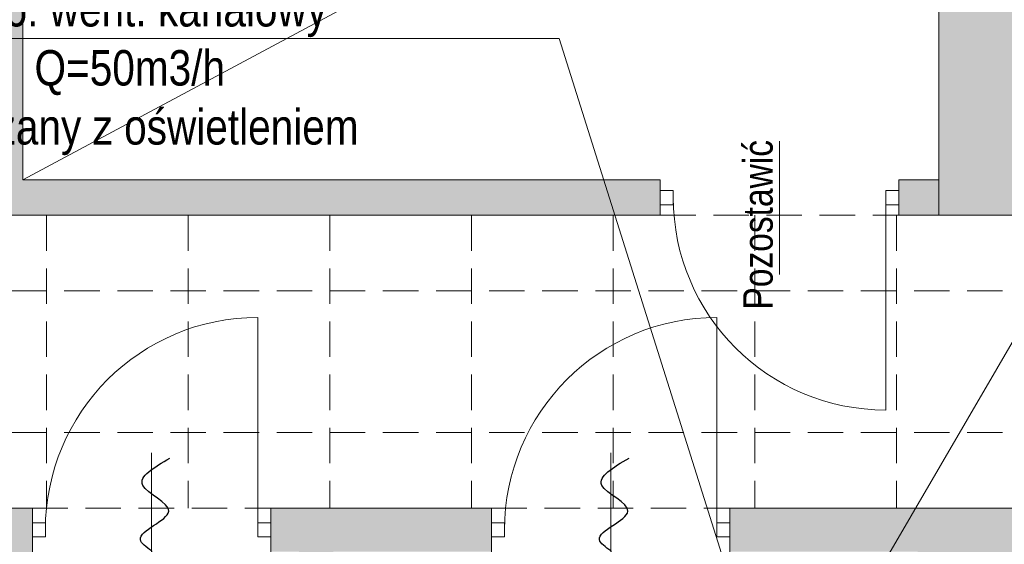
# Model space of a CAD drawing. Header units: millimetres. Extents: x -23540 to 53212, y -37964 to 41185.
# Tile 185 of 203: x 18135 to 18553, y -31467 to -31245. Entities that reach past the tile are written whole.
import ezdxf

# ---------------------------------------------------------------- set-up
doc = ezdxf.new("R2010")
doc.units = ezdxf.units.MM
doc.linetypes.add('DASHEDX2', pattern=[1.5, 1, -0.5])
doc.layers.get('0').update_dxf_attribs({"lineweight": 18})
for name, color, linetype, lineweight in [('BA_txs', 2, 'Continuous', 18), ('Cienka', 7, 'Continuous', 18), ('mm_went_opis', 7, 'Continuous', 15), ('mm_Wentylacja', 5, 'Continuous', 50), ('PG_PRZERYWANE_ŚREDNIE', 1, 'DASHEDX2', 18), ('PG_ŚCIANY_DZIAŁOWE', 3, 'Continuous', 18), ('PG_ŚCIANY_SŁUPY', 4, 'Continuous', 18), ('WYPOSAŻENIE GARAŻU', 253, 'Continuous', 5)]:
    doc.layers.add(name, color=color, linetype=linetype, lineweight=lineweight)
doc.styles.add('BIKTS', font='bikromsw.shx', dxfattribs={"width": 0.85})
doc.styles.get("Standard").update_dxf_attribs({"font": 'arial.ttf'})

# ---------------------------------------------------------------- blocks, each defined once
blk = doc.blocks.new('dr1h901')
at = {"color": 0}
blk.add_line((-0.5, 0), (-0.5, 1), dxfattribs=at)
blk.add_line((0, 0.3622), (0, -0.2655))
blk.add_arc((-0.5, 0), 1, 0, 90, dxfattribs=at)
blk = doc.blocks.new('jamb')
blk.add_lwpolyline([(-0.5, -0.5), (-0.5, 0.5), (0.5, 0.5), (0.5, -0.5)], close=True)
blk = doc.blocks.new('podciecie')
at = {"layer": 'mm_Wentylacja', "color": 142, "lineweight": 30}
for p, q in [((23288, -37575.5), (23288, -37590.5)), ((23288, -37590.5), (23280.93, -37583.43)), ((23288, -37590.5), (23295.07, -37583.43))]:
    blk.add_line(p, q, dxfattribs=at)
blk.add_spline([(23288, -37575.5), (23283.25, -37570.75), (23295.25, -37558.75), (23284.25, -37547.75), (23295.75, -37536.25)], degree=3, dxfattribs=at)

msp = doc.modelspace()

# ---------------------------------------------------------------- hatches: boundary and pattern name
at = {"layer": 'PG_ŚCIANY_DZIAŁOWE', "true_color": 0x939598, "transparency": 33554610}
h = msp.add_hatch(color=252, dxfattribs=at)
h.dxf.hatch_style = 1
h.paths.add_polyline_path([(17913.61, -30145.22), (17918.61, -30145.22), (17918.61, -30150.72), (17913.61, -30150.72)])
h.paths.add_polyline_path([(17906.86, -30049.72), (17930.36, -30049.72), (17930.36, -29716.72), (17970.36, -29716.72), (17970.36, -29702.72), (18010.86, -29702.72), (18010.86, -29645.46), (17957.86, -29645.46), (17957.86, -29516.46), (17906.86, -29516.46)])
h.paths.add_polyline_path([(17930.36, -30150.72), (17918.61, -30150.72), (17918.61, -30145.22), (17913.61, -30145.22), (17913.61, -30150.72), (17906.86, -30150.72), (17906.86, -31104.46), (18101.98, -31104.46), (18101.98, -31144.22), (18121.86, -31144.22), (18121.86, -31327.46), (18406.86, -31327.46), (18406.86, -31312.46), (18136.86, -31312.46), (18136.86, -31104.46), (18524.86, -31104.46), (18524.86, -31327.46), (18563.86, -31327.46), (18563.86, -31330.46), (18693.91, -31330.46), (18732.86, -31330.46), (18769.79, -31300.46), (18575.36, -31300.46), (18575.36, -31079.46), (17930.36, -31079.46), (17930.36, -30518.72), (18111.86, -30518.72), (18111.86, -30497.22), (17930.36, -30497.22), (17930.36, -30314.72), (17945.36, -30314.72), (17945.36, -30272.22), (17930.36, -30272.22)])
h = msp.add_hatch(color=252, dxfattribs=at)
h.dxf.hatch_style = 1
h.paths.add_polyline_path([(18769.79, -31474.96), (18732.86, -31474.96), (18732.86, -31943.46), (18558.86, -31943.46), (18558.86, -31559.46), (18558.86, -31451.46), (18436.36, -31451.46), (18436.36, -31469.96), (18515.86, -31469.96), (18515.86, -31680.46), (18268.36, -31680.46), (18268.36, -31469.96), (18335.36, -31469.96), (18335.36, -31451.46), (18241.86, -31451.46), (18241.86, -31469.96), (18253.86, -31469.96), (18253.86, -31698.96), (18515.86, -31698.96), (18515.86, -31884.96), (18140.86, -31884.96), (18140.86, -31469.96), (18140.86, -31451.46), (18090.86, -31451.46), (18090.86, -31467.46), (18122.36, -31467.46), (18122.36, -31905.96), (18321.86, -31905.96), (18321.86, -31912.96), (18330.86, -31912.96), (18330.86, -31905.96), (18519.86, -31905.96), (18519.86, -32071.46), (18506.36, -32071.46), (18506.36, -32143.46), (18581.41, -32143.46), (18581.41, -31989.42), (18769.79, -31989.42)])
h.paths.add_polyline_path([(18732.86, -31334.96), (18769.79, -31334.96), (18769.79, -31300.46), (18732.86, -31330.46)])
h = msp.add_hatch(color=252, dxfattribs=at)
h.dxf.hatch_style = 1
h.paths.add_polyline_path([(18524.86, -31312.46), (18507.86, -31312.46), (18507.86, -31327.46), (18524.86, -31327.46)])

# ---------------------------------------------------------------- linework, layer by layer
at = {"color": 251, "true_color": 0x636466, "extrusion": (0, 0, -1)}
for p, q in [((18457.36, -31352.56), (18457.36, -31296.07)), ((18502.36, -31319.96), (18502.36, -31409.96))]:
    msp.add_line(p, q, dxfattribs=at)
at = {"color": 251, "lineweight": 20, "true_color": 0x636466}
for p, q in [((18406.86, -31327.46), (18406.86, -31312.46)), ((18507.86, -31312.46), (18507.86, -31327.46))]:
    msp.add_line(p, q, dxfattribs=at)
at = {"color": 251, "true_color": 0x636466}
for p, q in [((18406.86, -31316.96), (18406.86, -31322.96)), ((18412.36, -31316.96), (18406.86, -31316.96)), ((18412.36, -31322.96), (18412.36, -31316.96)), ((18502.36, -31316.96), (18502.36, -31322.96)), ((18507.86, -31316.96), (18502.36, -31316.96)), ((18507.86, -31322.96), (18507.86, -31316.96)), ((18406.86, -31322.96), (18412.36, -31322.96)), ((18502.36, -31322.96), (18507.86, -31322.96)), ((18507.86, -31327.46), (18563.86, -31327.46)), ((18090.86, -31451.46), (18140.86, -31451.46)), ((18140.86, -31469.96), (18140.86, -31451.46)), ((18241.86, -31451.46), (18335.36, -31451.46)), ((18241.86, -31469.96), (18241.86, -31451.46)), ((18335.36, -31469.96), (18335.36, -31451.46)), ((18436.36, -31451.46), (18558.86, -31451.46)), ((18436.36, -31469.96), (18436.36, -31451.46))]:
    msp.add_line(p, q, dxfattribs=at)
at = {"color": 251, "true_color": 0x636466, "extrusion": (0, 0, -1)}
msp.add_arc((-18502.36, -31319.96), 90, 270, 0, dxfattribs=at)
at = {"layer": 'Cienka', "color": 251, "true_color": 0x636466}
msp.add_line((18136.86, -31312.46), (18524.86, -31104.46), dxfattribs=at)
at = {"layer": 'mm_went_opis'}
for p, q in [((18363.97, -31252.54), (18079.59, -31252.54)), ((18363.97, -31252.54), (18451.5, -31529.96)), ((18478.47, -31514.12), (18611.78, -31285.28))]:
    msp.add_line(p, q, dxfattribs=at)
at = {"layer": 'PG_PRZERYWANE_ŚREDNIE', "color": 251, "lineweight": 15, "ltscale": 15, "true_color": 0x636466}
for p, q in [((18146.86, -31327.46), (18146.86, -31451.46)), ((18206.86, -31327.46), (18206.86, -31451.46)), ((18266.86, -31327.46), (18266.86, -31451.46)), ((18326.86, -31327.46), (18326.86, -31451.46)), ((18386.86, -31327.46), (18386.86, -31451.46)), ((18406.86, -31327.46), (18507.86, -31327.46)), ((18446.86, -31327.46), (18446.86, -31451.46)), ((18506.86, -31327.46), (18506.86, -31451.46)), ((17906.86, -31359.46), (18732.86, -31359.46)), ((17906.86, -31419.46), (18732.86, -31419.46)), ((18140.86, -31451.46), (18241.86, -31451.46)), ((18335.36, -31451.46), (18436.36, -31451.46))]:
    msp.add_line(p, q, dxfattribs=at)
at = {"layer": 'PG_ŚCIANY_DZIAŁOWE', "color": 251, "true_color": 0x636466}
for p, q in [((18136.86, -31312.46), (18136.86, -31104.46)), ((18406.86, -31312.46), (18136.86, -31312.46)), ((18406.86, -31327.46), (18406.86, -31312.46)), ((18507.86, -31312.46), (18524.86, -31312.46)), ((18507.86, -31327.46), (18507.86, -31312.46)), ((18121.86, -31327.46), (18406.86, -31327.46)), ((18524.86, -31327.46), (18507.86, -31327.46))]:
    msp.add_line(p, q, dxfattribs=at)
at = {"layer": 'PG_ŚCIANY_SŁUPY', "color": 251, "true_color": 0x636466}
msp.add_line((18524.86, -31327.46), (18524.86, -31104.46), dxfattribs=at)

# ---------------------------------------------------------------- block references
at = {"layer": 'mm_Wentylacja', "color": 2, "lineweight": 30}
for p in [(-5096.64, 6105.89), (-4902.14, 6105.89)]:
    msp.add_blockref('podciecie', p, dxfattribs=at)
at = {"layer": 'WYPOSAŻENIE GARAŻU', "color": 251, "true_color": 0x636466, "xscale": -90, "yscale": 90, "zscale": -90}
for p in [(18191.36, -31460.71), (18385.86, -31460.71)]:
    msp.add_blockref('dr1h901', p, dxfattribs=at)
at = {"layer": 'WYPOSAŻENIE GARAŻU', "color": 251, "true_color": 0x636466, "xscale": 5.5, "yscale": 5.999999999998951, "zscale": 5.5, "rotation": 180}
for p in [(18143.61, -31460.71), (18239.11, -31460.71), (18338.11, -31460.71), (18433.61, -31460.71)]:
    msp.add_blockref('jamb', p, dxfattribs=at)

# ---------------------------------------------------------------- texts
at = {"layer": 'BA_txs', "color": 251, "true_color": 0x636466, "style": 'BIKTS', "width": 0.85}
msp.add_text('Pozostawić', height=12.5, rotation=90, dxfattribs=at).set_placement((18454.46, -31367.4))
at = {"layer": 'mm_went_opis', "insert": (18182.11, -31232.47), "char_height": 15, "width": 195.5, "attachment_point": 2}
msp.add_mtext('{\\fArial Narrow|b0|i0|c238|p34;W0.6: went. kanałowy\\PQ=50m3/h\\Pzałączany z oświetleniem}', dxfattribs=at)

doc.saveas('drawing.dxf')
